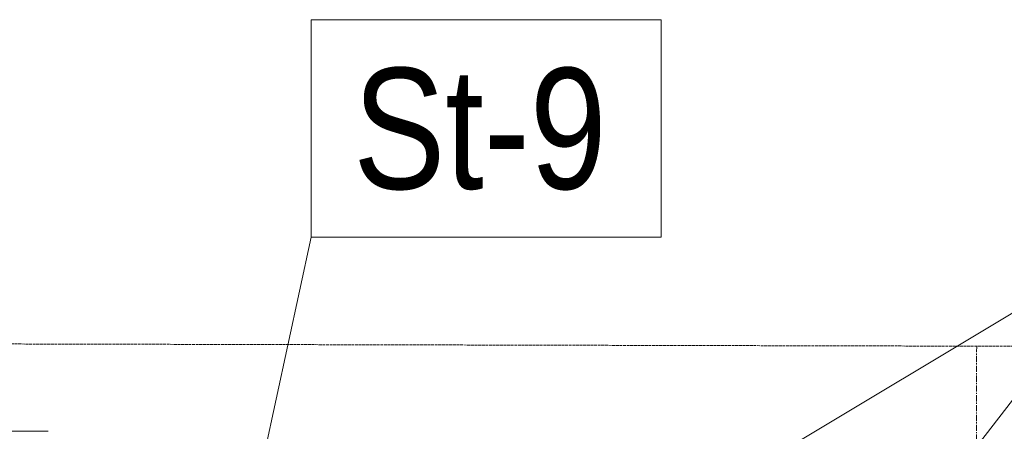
# Model space of a CAD drawing. Header units: millimetres. Extents: x -15129 to 9171, y -18789 to 5877.
# Tile 135 of 256: x -5206 to -4187, y -14744 to -14318. Entities that reach past the tile are written whole.
import ezdxf

# ---------------------------------------------------------------- set-up
doc = ezdxf.new("R2010")
doc.units = ezdxf.units.MM
doc.linetypes.add('ACAD_ISO02W100', pattern=[15, 12, -3])
doc.linetypes.add('CENTER', pattern=[50.8, 31.75, -6.35, 6.35, -6.35])
for name, color, linetype in [('AS_Blachy', 30, 'Continuous'), ('AS_DIM_ON', 7, 'Continuous'), ('AS_Sciany betonowe', 252, 'Continuous')]:
    doc.layers.add(name, color=color, linetype=linetype)
doc.styles.add('Arial Narrow', font='ARIALN.TTF', dxfattribs={"height": 5})

msp = doc.modelspace()

# ---------------------------------------------------------------- linework, layer by layer
at = {"color": 7, "lineweight": 13}
msp.add_line((-4960.5, -14801.9), (-4904.7, -14543.4), dxfattribs=at)
at = {"color": 5, "linetype": 'CENTER', "lineweight": 13, "ltscale": 0.2}
msp.add_line((-4215.5, -14656), (-4223.9, -17737.4, 38010), dxfattribs=at)
at = {"color": 7, "lineweight": 13}
msp.add_lwpolyline([(-4904.7, -14543.4), (-4542, -14543.4), (-4542, -14318.4), (-4904.7, -14318.4), (-4904.7, -14543.4)], dxfattribs=at)
at = {"layer": 'AS_Blachy', "color": 145, "linetype": 'Continuous', "lineweight": 13, "ltscale": 0.25}
msp.add_line((-5176.7, -14744.1), (-5296.7, -14743.8), dxfattribs=at)
at = {"layer": 'AS_DIM_ON', "color": 7, "lineweight": 13}
for p in [(-5009.7, -15119.9), (-4354.9, -14939.4)]:
    msp.add_line(p, (-4048.1, -14543.4), dxfattribs=at)
at = {"layer": 'AS_Sciany betonowe', "color": 145, "linetype": 'ACAD_ISO02W100', "lineweight": 13, "ltscale": 0.25}
msp.add_line((37.6, -14665.7), (-9310, -14644.5), dxfattribs=at)

# ---------------------------------------------------------------- texts
at = {"color": 7, "lineweight": 13, "style": 'Arial Narrow'}
msp.add_text('St-9', height=125, dxfattribs=at).set_placement((-4861.1, -14493.4))

doc.saveas('drawing.dxf')
